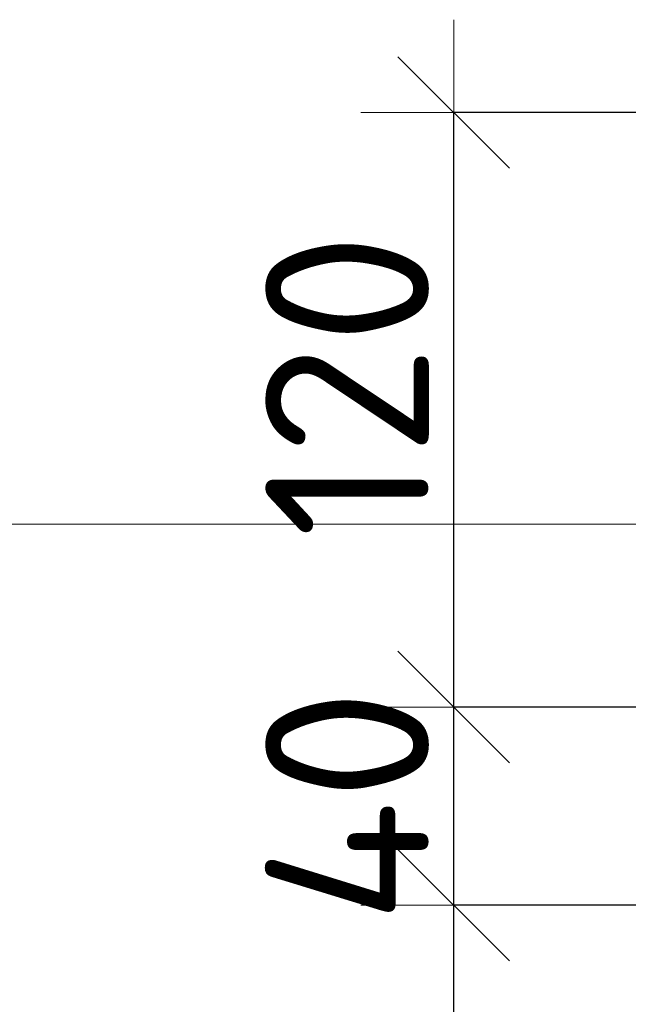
# Model space of a CAD drawing. Header units: metres. Extents: x -38 to 102, y -15 to 21.
# Tile 220 of 229: x 74.455 to 74.577, y 12.879 to 13.078. Entities that reach past the tile are written whole.
import ezdxf

# ---------------------------------------------------------------- set-up
doc = ezdxf.new("R2010")
doc.units = ezdxf.units.M
doc.header["$PDMODE"] = 65
for name, color, linetype, lineweight in [('XR$3$Размерная линия_ общее', 7, 'Continuous', 13), ('XR$4$Размерная линия_ общее', 7, 'Continuous', 13), ('XR$5$Текст_ примечание', 7, 'Continuous', 13), ('XR$6$Размерная линия_ общее', 7, 'Continuous', 13)]:
    doc.layers.add(name, color=color, linetype=linetype, lineweight=lineweight)
doc.styles.add('ISOCPEUR', font='txt')
doc.dimstyles.new('DIMSTYLE_28', dxfattribs={"dimtxt": 0.033, "dimasz": 0.0375, "dimexe": 0, "dimexo": 0, "dimgap": 0.0165, "dimtad": 2, "dimdec": 0, "dimlfac": 1000, "dimrnd": 5, "dimzin": 12, "dimdsep": 46, "dimtxsty": 'ISOCPEUR', "dimblk1": 'ALL_ML_STRICH', "dimblk2": 'ALL_ML_STRICH', "dimsah": 1, "dimcen": 0, "dimclrd": 7, "dimclre": 256, "dimclrt": 7, "dimadec": 0, "dimazin": 0, "dimtfac": 1, "dimtdec": 0, "dimtix": 1, "dimtmove": 2, "dimatfit": 3, "dimfxl": 0, "dimtzin": 0, "dimlwd": 0, "dimlwe": -3, "dimarcsym": 0})
doc.dimstyles.new('DIMSTYLE_29', dxfattribs={"dimtxt": 0.033, "dimasz": 0.0375, "dimexe": 0, "dimexo": 0, "dimgap": 0.0165, "dimtad": 2, "dimdec": 0, "dimlfac": 1000, "dimrnd": 5, "dimzin": 12, "dimdsep": 46, "dimtxsty": 'ISOCPEUR', "dimblk1": 'ALL_ML_STRICH', "dimblk2": 'ALL_ML_STRICH', "dimsah": 1, "dimcen": 0, "dimclrd": 7, "dimclre": 256, "dimclrt": 7, "dimadec": 0, "dimazin": 0, "dimtfac": 1, "dimtdec": 0, "dimtix": 1, "dimtmove": 2, "dimatfit": 3, "dimfxl": 0, "dimtvp": 1.2, "dimtzin": 0, "dimlwd": 0, "dimlwe": -3, "dimarcsym": 0})
doc.dimstyles.new('DIMSTYLE_30', dxfattribs={"dimtxt": 0.033, "dimasz": 0.0375, "dimexe": 0, "dimexo": 0, "dimgap": 0.0165, "dimtad": 2, "dimdec": 0, "dimlfac": 1000, "dimrnd": 5, "dimzin": 12, "dimdsep": 46, "dimtxsty": 'ISOCPEUR', "dimblk1": 'ALL_ML_STRICH', "dimblk2": 'ALL_ML_STRICH', "dimsah": 1, "dimcen": 0, "dimclrd": 7, "dimclre": 256, "dimclrt": 7, "dimadec": 0, "dimazin": 0, "dimtfac": 1, "dimtdec": 0, "dimtix": 1, "dimtmove": 2, "dimatfit": 3, "dimfxl": 0, "dimtzin": 0, "dimlwd": 0, "dimlwe": -3, "dimarcsym": 0})
doc.dimstyles.new('DIMSTYLE_35', dxfattribs={"dimtxt": 0.033, "dimasz": 0.0375, "dimexe": 0, "dimexo": 0, "dimgap": 0.0165, "dimtad": 2, "dimdec": 0, "dimlfac": 1000, "dimrnd": 5, "dimzin": 12, "dimdsep": 46, "dimtxsty": 'ISOCPEUR', "dimblk1": 'ALL_ML_STRICH', "dimblk2": 'ALL_ML_STRICH', "dimsah": 1, "dimcen": 0, "dimclrd": 7, "dimclre": 256, "dimclrt": 7, "dimadec": 0, "dimazin": 0, "dimtfac": 1, "dimtdec": 0, "dimtix": 1, "dimtmove": 2, "dimatfit": 3, "dimfxl": 0, "dimtvp": 1.2, "dimtzin": 0, "dimlwd": 0, "dimlwe": -3, "dimarcsym": 0})

# ---------------------------------------------------------------- blocks, each defined once
blk = doc.blocks.new('ALL_ML_STRICH')
at = {"color": 0, "linetype": 'ByBlock', "lineweight": -2}
for p, q in [((0, -0.5), (0, 0.5)), ((-0.3, -0.3), (0.3, 0.3)), ((-1, 0), (0.5, 0))]:
    blk.add_line(p, q, dxfattribs=at)
blk = doc.blocks.new('*D224')
at = {"layer": 'DEFPOINTS', "color": 7, "linetype": 'Continuous', "lineweight": 13, "transparency": 33554687}
for p in [(74.5993603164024, 12.89948562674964), (74.54217384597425, 12.69948562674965), (74.5993603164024, 12.69948562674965)]:
    blk.add_point(p, dxfattribs=at)
at = {"layer": 'XR$3$Размерная линия_ общее', "color": 253, "linetype": 'Continuous', "lineweight": -2, "true_color": 0xa0a0a0, "transparency": 33554687}
for p, q in [((74.5793603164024, 12.89948562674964), (74.54217384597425, 12.89948562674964)), ((74.5793603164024, 12.69948562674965), (74.54217384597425, 12.69948562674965))]:
    blk.add_line(p, q, dxfattribs=at)
at = {"layer": 'XR$3$Размерная линия_ общее', "color": 7, "linetype": 'Continuous', "lineweight": -2, "transparency": 33554687}
blk.add_line((74.54217384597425, 12.69948562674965), (74.54217384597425, 12.89948562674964), dxfattribs=at)
at = {"layer": 'XR$3$Размерная линия_ общее', "color": 7, "linetype": 'Continuous', "lineweight": 13, "transparency": 33554687, "xscale": 0.0375, "yscale": 0.0375, "zscale": 0.0375}
for p, rotation in [((74.54217384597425, 12.89948562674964), 90), ((74.54217384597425, 12.69948562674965), 270)]:
    blk.add_blockref('ALL_ML_STRICH', p, dxfattribs=dict(at, rotation=rotation))
at = {"layer": 'XR$3$Размерная линия_ общее', "color": 7, "linetype": 'Continuous', "lineweight": 13, "transparency": 33554687, "insert": (74.52067384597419, 12.80113562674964), "char_height": 0.033, "width": 0.099, "attachment_point": 5, "rotation": 90, "style": 'ISOCPEUR'}
blk.add_mtext('\\A1;{200}', dxfattribs=at)
blk = doc.blocks.new('*D225')
at = {"layer": 'DEFPOINTS', "color": 7, "linetype": 'Continuous', "lineweight": 13, "transparency": 33554687}
for p in [(74.67936031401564, 12.93948562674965), (74.54217384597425, 12.89948562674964), (74.5993603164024, 12.89948562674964)]:
    blk.add_point(p, dxfattribs=at)
at = {"layer": 'XR$3$Размерная линия_ общее', "color": 253, "linetype": 'Continuous', "lineweight": -2, "true_color": 0xa0a0a0, "transparency": 33554687}
for p, q in [((74.65936031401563, 12.93948562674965), (74.54217384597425, 12.93948562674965)), ((74.5793603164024, 12.89948562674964), (74.54217384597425, 12.89948562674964))]:
    blk.add_line(p, q, dxfattribs=at)
at = {"layer": 'XR$3$Размерная линия_ общее', "color": 7, "linetype": 'Continuous', "lineweight": -2, "transparency": 33554687}
blk.add_line((74.54217384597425, 12.89948562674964), (74.54217384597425, 12.93948562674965), dxfattribs=at)
at = {"layer": 'XR$3$Размерная линия_ общее', "color": 7, "linetype": 'Continuous', "lineweight": 13, "transparency": 33554687, "xscale": 0.0375, "yscale": 0.0375, "zscale": 0.0375}
for p, rotation in [((74.54217384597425, 12.93948562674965), 90), ((74.54217384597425, 12.89948562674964), 270)]:
    blk.add_blockref('ALL_ML_STRICH', p, dxfattribs=dict(at, rotation=rotation))
at = {"layer": 'XR$3$Размерная линия_ общее', "color": 7, "linetype": 'Continuous', "lineweight": 13, "transparency": 33554687, "insert": (74.52067384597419, 12.91948562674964), "char_height": 0.033, "width": 0.066, "attachment_point": 5, "rotation": 90, "style": 'ISOCPEUR'}
blk.add_mtext('\\A1;{40}', dxfattribs=at)
blk = doc.blocks.new('*D226')
at = {"layer": 'DEFPOINTS', "color": 7, "linetype": 'Continuous', "lineweight": 13, "transparency": 33554687}
for p in [(74.67936031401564, 13.05948562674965), (74.54217384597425, 12.93948562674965), (74.67936031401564, 12.93948562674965)]:
    blk.add_point(p, dxfattribs=at)
at = {"layer": 'XR$3$Размерная линия_ общее', "color": 253, "linetype": 'Continuous', "lineweight": -2, "true_color": 0xa0a0a0, "transparency": 33554687}
for p, q in [((74.65936031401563, 13.05948562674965), (74.54217384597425, 13.05948562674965)), ((74.65936031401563, 12.93948562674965), (74.54217384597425, 12.93948562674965))]:
    blk.add_line(p, q, dxfattribs=at)
at = {"layer": 'XR$3$Размерная линия_ общее', "color": 7, "linetype": 'Continuous', "lineweight": -2, "transparency": 33554687}
blk.add_line((74.54217384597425, 12.93948562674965), (74.54217384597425, 13.05948562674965), dxfattribs=at)
at = {"layer": 'XR$3$Размерная линия_ общее', "color": 7, "linetype": 'Continuous', "lineweight": 13, "transparency": 33554687, "xscale": 0.0375, "yscale": 0.0375, "zscale": 0.0375}
for p, rotation in [((74.54217384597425, 13.05948562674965), 90), ((74.54217384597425, 12.93948562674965), 270)]:
    blk.add_blockref('ALL_ML_STRICH', p, dxfattribs=dict(at, rotation=rotation))
at = {"layer": 'XR$3$Размерная линия_ общее', "color": 7, "linetype": 'Continuous', "lineweight": 13, "transparency": 33554687, "insert": (74.52067384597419, 13.00443562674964), "char_height": 0.033, "width": 0.099, "attachment_point": 5, "rotation": 90, "style": 'ISOCPEUR'}
blk.add_mtext('\\A1;{120}', dxfattribs=at)
blk = doc.blocks.new('*D555')
at = {"layer": 'DEFPOINTS', "color": 7, "linetype": 'Continuous', "lineweight": 13, "transparency": 33554687}
for p in [(74.5993603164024, 12.89948562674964), (74.54217384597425, 12.69948562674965), (74.5993603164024, 12.69948562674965)]:
    blk.add_point(p, dxfattribs=at)
at = {"layer": 'XR$4$Размерная линия_ общее', "color": 253, "linetype": 'Continuous', "lineweight": -2, "true_color": 0xa0a0a0, "transparency": 33554687}
for p, q in [((74.5793603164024, 12.89948562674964), (74.54217384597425, 12.89948562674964)), ((74.5793603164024, 12.69948562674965), (74.54217384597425, 12.69948562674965))]:
    blk.add_line(p, q, dxfattribs=at)
at = {"layer": 'XR$4$Размерная линия_ общее', "color": 7, "linetype": 'Continuous', "lineweight": -2, "transparency": 33554687}
blk.add_line((74.54217384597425, 12.69948562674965), (74.54217384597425, 12.89948562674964), dxfattribs=at)
at = {"layer": 'XR$4$Размерная линия_ общее', "color": 7, "linetype": 'Continuous', "lineweight": 13, "transparency": 33554687, "xscale": 0.0375, "yscale": 0.0375, "zscale": 0.0375}
for p, rotation in [((74.54217384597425, 12.89948562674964), 90), ((74.54217384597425, 12.69948562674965), 270)]:
    blk.add_blockref('ALL_ML_STRICH', p, dxfattribs=dict(at, rotation=rotation))
at = {"layer": 'XR$4$Размерная линия_ общее', "color": 7, "linetype": 'Continuous', "lineweight": 13, "transparency": 33554687, "insert": (74.52067384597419, 12.80113562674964), "char_height": 0.033, "width": 0.099, "attachment_point": 5, "rotation": 90, "style": 'ISOCPEUR'}
blk.add_mtext('\\A1;{200}', dxfattribs=at)
blk = doc.blocks.new('*D556')
at = {"layer": 'DEFPOINTS', "color": 7, "linetype": 'Continuous', "lineweight": 13, "transparency": 33554687}
for p in [(74.67936031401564, 12.93948562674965), (74.54217384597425, 12.89948562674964), (74.5993603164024, 12.89948562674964)]:
    blk.add_point(p, dxfattribs=at)
at = {"layer": 'XR$4$Размерная линия_ общее', "color": 253, "linetype": 'Continuous', "lineweight": -2, "true_color": 0xa0a0a0, "transparency": 33554687}
for p, q in [((74.65936031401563, 12.93948562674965), (74.54217384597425, 12.93948562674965)), ((74.5793603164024, 12.89948562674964), (74.54217384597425, 12.89948562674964))]:
    blk.add_line(p, q, dxfattribs=at)
at = {"layer": 'XR$4$Размерная линия_ общее', "color": 7, "linetype": 'Continuous', "lineweight": -2, "transparency": 33554687}
blk.add_line((74.54217384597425, 12.89948562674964), (74.54217384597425, 12.93948562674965), dxfattribs=at)
at = {"layer": 'XR$4$Размерная линия_ общее', "color": 7, "linetype": 'Continuous', "lineweight": 13, "transparency": 33554687, "xscale": 0.0375, "yscale": 0.0375, "zscale": 0.0375}
for p, rotation in [((74.54217384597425, 12.93948562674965), 90), ((74.54217384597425, 12.89948562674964), 270)]:
    blk.add_blockref('ALL_ML_STRICH', p, dxfattribs=dict(at, rotation=rotation))
at = {"layer": 'XR$4$Размерная линия_ общее', "color": 7, "linetype": 'Continuous', "lineweight": 13, "transparency": 33554687, "insert": (74.52067384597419, 12.91948562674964), "char_height": 0.033, "width": 0.066, "attachment_point": 5, "rotation": 90, "style": 'ISOCPEUR'}
blk.add_mtext('\\A1;{40}', dxfattribs=at)
blk = doc.blocks.new('*D557')
at = {"layer": 'DEFPOINTS', "color": 7, "linetype": 'Continuous', "lineweight": 13, "transparency": 33554687}
for p in [(74.67936031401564, 13.05948562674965), (74.54217384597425, 12.93948562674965), (74.67936031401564, 12.93948562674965)]:
    blk.add_point(p, dxfattribs=at)
at = {"layer": 'XR$4$Размерная линия_ общее', "color": 253, "linetype": 'Continuous', "lineweight": -2, "true_color": 0xa0a0a0, "transparency": 33554687}
for p, q in [((74.65936031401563, 13.05948562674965), (74.54217384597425, 13.05948562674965)), ((74.65936031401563, 12.93948562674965), (74.54217384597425, 12.93948562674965))]:
    blk.add_line(p, q, dxfattribs=at)
at = {"layer": 'XR$4$Размерная линия_ общее', "color": 7, "linetype": 'Continuous', "lineweight": -2, "transparency": 33554687}
blk.add_line((74.54217384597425, 12.93948562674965), (74.54217384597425, 13.05948562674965), dxfattribs=at)
at = {"layer": 'XR$4$Размерная линия_ общее', "color": 7, "linetype": 'Continuous', "lineweight": 13, "transparency": 33554687, "xscale": 0.0375, "yscale": 0.0375, "zscale": 0.0375}
for p, rotation in [((74.54217384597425, 13.05948562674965), 90), ((74.54217384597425, 12.93948562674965), 270)]:
    blk.add_blockref('ALL_ML_STRICH', p, dxfattribs=dict(at, rotation=rotation))
at = {"layer": 'XR$4$Размерная линия_ общее', "color": 7, "linetype": 'Continuous', "lineweight": 13, "transparency": 33554687, "insert": (74.52067384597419, 13.00443562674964), "char_height": 0.033, "width": 0.099, "attachment_point": 5, "rotation": 90, "style": 'ISOCPEUR'}
blk.add_mtext('\\A1;{120}', dxfattribs=at)
blk = doc.blocks.new('*D892')
at = {"layer": 'DEFPOINTS', "color": 7, "linetype": 'Continuous', "lineweight": 13, "transparency": 33554687}
for p in [(74.5993603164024, 12.89948562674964), (74.54217384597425, 12.69948562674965), (74.5993603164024, 12.69948562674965)]:
    blk.add_point(p, dxfattribs=at)
at = {"layer": 'XR$6$Размерная линия_ общее', "color": 253, "linetype": 'Continuous', "lineweight": -2, "true_color": 0xa0a0a0, "transparency": 33554687}
for p, q in [((74.5793603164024, 12.89948562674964), (74.54217384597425, 12.89948562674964)), ((74.5793603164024, 12.69948562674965), (74.54217384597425, 12.69948562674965))]:
    blk.add_line(p, q, dxfattribs=at)
at = {"layer": 'XR$6$Размерная линия_ общее', "color": 7, "linetype": 'Continuous', "lineweight": -2, "transparency": 33554687}
blk.add_line((74.54217384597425, 12.69948562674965), (74.54217384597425, 12.89948562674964), dxfattribs=at)
at = {"layer": 'XR$6$Размерная линия_ общее', "color": 7, "linetype": 'Continuous', "lineweight": 13, "transparency": 33554687, "xscale": 0.0375, "yscale": 0.0375, "zscale": 0.0375}
for p, rotation in [((74.54217384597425, 12.89948562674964), 90), ((74.54217384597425, 12.69948562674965), 270)]:
    blk.add_blockref('ALL_ML_STRICH', p, dxfattribs=dict(at, rotation=rotation))
at = {"layer": 'XR$6$Размерная линия_ общее', "color": 7, "linetype": 'Continuous', "lineweight": 13, "transparency": 33554687, "insert": (74.52067384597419, 12.80113562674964), "char_height": 0.033, "width": 0.099, "attachment_point": 5, "rotation": 90, "style": 'ISOCPEUR'}
blk.add_mtext('\\A1;{200}', dxfattribs=at)
blk = doc.blocks.new('*D893')
at = {"layer": 'DEFPOINTS', "color": 7, "linetype": 'Continuous', "lineweight": 13, "transparency": 33554687}
for p in [(74.67936031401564, 12.93948562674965), (74.54217384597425, 12.89948562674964), (74.5993603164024, 12.89948562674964)]:
    blk.add_point(p, dxfattribs=at)
at = {"layer": 'XR$6$Размерная линия_ общее', "color": 253, "linetype": 'Continuous', "lineweight": -2, "true_color": 0xa0a0a0, "transparency": 33554687}
for p, q in [((74.65936031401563, 12.93948562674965), (74.54217384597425, 12.93948562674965)), ((74.5793603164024, 12.89948562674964), (74.54217384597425, 12.89948562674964))]:
    blk.add_line(p, q, dxfattribs=at)
at = {"layer": 'XR$6$Размерная линия_ общее', "color": 7, "linetype": 'Continuous', "lineweight": -2, "transparency": 33554687}
blk.add_line((74.54217384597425, 12.89948562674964), (74.54217384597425, 12.93948562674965), dxfattribs=at)
at = {"layer": 'XR$6$Размерная линия_ общее', "color": 7, "linetype": 'Continuous', "lineweight": 13, "transparency": 33554687, "xscale": 0.0375, "yscale": 0.0375, "zscale": 0.0375}
for p, rotation in [((74.54217384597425, 12.93948562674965), 90), ((74.54217384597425, 12.89948562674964), 270)]:
    blk.add_blockref('ALL_ML_STRICH', p, dxfattribs=dict(at, rotation=rotation))
at = {"layer": 'XR$6$Размерная линия_ общее', "color": 7, "linetype": 'Continuous', "lineweight": 13, "transparency": 33554687, "insert": (74.52067384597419, 12.91948562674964), "char_height": 0.033, "width": 0.066, "attachment_point": 5, "rotation": 90, "style": 'ISOCPEUR'}
blk.add_mtext('\\A1;{40}', dxfattribs=at)
blk = doc.blocks.new('*D894')
at = {"layer": 'DEFPOINTS', "color": 7, "linetype": 'Continuous', "lineweight": 13, "transparency": 33554687}
for p in [(74.67936031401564, 13.05948562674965), (74.54217384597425, 12.93948562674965), (74.67936031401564, 12.93948562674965)]:
    blk.add_point(p, dxfattribs=at)
at = {"layer": 'XR$6$Размерная линия_ общее', "color": 253, "linetype": 'Continuous', "lineweight": -2, "true_color": 0xa0a0a0, "transparency": 33554687}
for p, q in [((74.65936031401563, 13.05948562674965), (74.54217384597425, 13.05948562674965)), ((74.65936031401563, 12.93948562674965), (74.54217384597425, 12.93948562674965))]:
    blk.add_line(p, q, dxfattribs=at)
at = {"layer": 'XR$6$Размерная линия_ общее', "color": 7, "linetype": 'Continuous', "lineweight": -2, "transparency": 33554687}
blk.add_line((74.54217384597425, 12.93948562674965), (74.54217384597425, 13.05948562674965), dxfattribs=at)
at = {"layer": 'XR$6$Размерная линия_ общее', "color": 7, "linetype": 'Continuous', "lineweight": 13, "transparency": 33554687, "xscale": 0.0375, "yscale": 0.0375, "zscale": 0.0375}
for p, rotation in [((74.54217384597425, 13.05948562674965), 90), ((74.54217384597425, 12.93948562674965), 270)]:
    blk.add_blockref('ALL_ML_STRICH', p, dxfattribs=dict(at, rotation=rotation))
at = {"layer": 'XR$6$Размерная линия_ общее', "color": 7, "linetype": 'Continuous', "lineweight": 13, "transparency": 33554687, "insert": (74.52067384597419, 13.00443562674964), "char_height": 0.033, "width": 0.099, "attachment_point": 5, "rotation": 90, "style": 'ISOCPEUR'}
blk.add_mtext('\\A1;{120}', dxfattribs=at)

msp = doc.modelspace()

# ---------------------------------------------------------------- linework, layer by layer
at = {"layer": 'XR$5$Текст_ примечание', "color": 7, "linetype": 'Continuous', "lineweight": 13, "transparency": 33554687}
msp.add_line((88.97573211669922, 12.97641302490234), (70.47573211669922, 12.97641302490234), dxfattribs=at)

# ---------------------------------------------------------------- dimensions: what is measured, and where the dimension line sits
at = {"layer": 'XR$3$Размерная линия_ общее', "color": 7, "linetype": 'Continuous', "lineweight": 13, "transparency": 33554687}
for base, p1, p2, dimstyle, picture, middle in [((74.54217384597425, 13.05948562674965), (74.65936031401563, 12.93948562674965), (74.65936031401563, 13.05948562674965), 'DIMSTYLE_30', '*D226', (74.52067384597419, 13.00443562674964)), ((74.54217384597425, 12.93948562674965), (74.5793603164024, 12.89948562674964), (74.65936031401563, 12.93948562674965), 'DIMSTYLE_29', '*D225', (74.52067384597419, 12.91948562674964)), ((74.54217384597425, 12.89948562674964), (74.5793603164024, 12.69948562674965), (74.5793603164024, 12.89948562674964), 'DIMSTYLE_28', '*D224', (74.52067384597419, 12.80113562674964))]:
    dim = msp.add_linear_dim(base=base, p1=p1, p2=p2, angle=90, dimstyle=dimstyle, override={"dimpost": '<>', "dimclrd": 7, "dimclre": 253, "dimclrt": 7, "dimlwd": 0, "dimlwe": 65533}, dxfattribs=at)
    dim.commit()
    dim.dimension.update_dxf_attribs({"geometry": picture, "text_midpoint": middle, "dimtype": 160})
at = {"layer": 'XR$4$Размерная линия_ общее', "color": 7, "linetype": 'Continuous', "lineweight": 13, "transparency": 33554687}
for base, p1, p2, dimstyle, picture, middle in [((74.54217384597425, 13.05948562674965), (74.65936031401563, 12.93948562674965), (74.65936031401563, 13.05948562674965), 'DIMSTYLE_30', '*D557', (74.52067384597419, 13.00443562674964)), ((74.54217384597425, 12.93948562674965), (74.5793603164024, 12.89948562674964), (74.65936031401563, 12.93948562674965), 'DIMSTYLE_35', '*D556', (74.52067384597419, 12.91948562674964)), ((74.54217384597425, 12.89948562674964), (74.5793603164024, 12.69948562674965), (74.5793603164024, 12.89948562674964), 'DIMSTYLE_30', '*D555', (74.52067384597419, 12.80113562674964))]:
    dim = msp.add_linear_dim(base=base, p1=p1, p2=p2, angle=90, dimstyle=dimstyle, override={"dimpost": '<>', "dimclrd": 7, "dimclre": 253, "dimclrt": 7, "dimlwd": 0, "dimlwe": 65533}, dxfattribs=at)
    dim.commit()
    dim.dimension.update_dxf_attribs({"geometry": picture, "text_midpoint": middle, "dimtype": 160})
at = {"layer": 'XR$6$Размерная линия_ общее', "color": 7, "linetype": 'Continuous', "lineweight": 13, "transparency": 33554687}
for base, p1, p2, dimstyle, picture, middle in [((74.54217384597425, 13.05948562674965), (74.65936031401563, 12.93948562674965), (74.65936031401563, 13.05948562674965), 'DIMSTYLE_30', '*D894', (74.52067384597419, 13.00443562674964)), ((74.54217384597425, 12.93948562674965), (74.5793603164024, 12.89948562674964), (74.65936031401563, 12.93948562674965), 'DIMSTYLE_35', '*D893', (74.52067384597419, 12.91948562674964)), ((74.54217384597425, 12.89948562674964), (74.5793603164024, 12.69948562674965), (74.5793603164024, 12.89948562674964), 'DIMSTYLE_30', '*D892', (74.52067384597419, 12.80113562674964))]:
    dim = msp.add_linear_dim(base=base, p1=p1, p2=p2, angle=90, dimstyle=dimstyle, override={"dimpost": '<>', "dimclrd": 7, "dimclre": 253, "dimclrt": 7, "dimlwd": 0, "dimlwe": 65533}, dxfattribs=at)
    dim.commit()
    dim.dimension.update_dxf_attribs({"geometry": picture, "text_midpoint": middle, "dimtype": 160})

doc.saveas('drawing.dxf')
